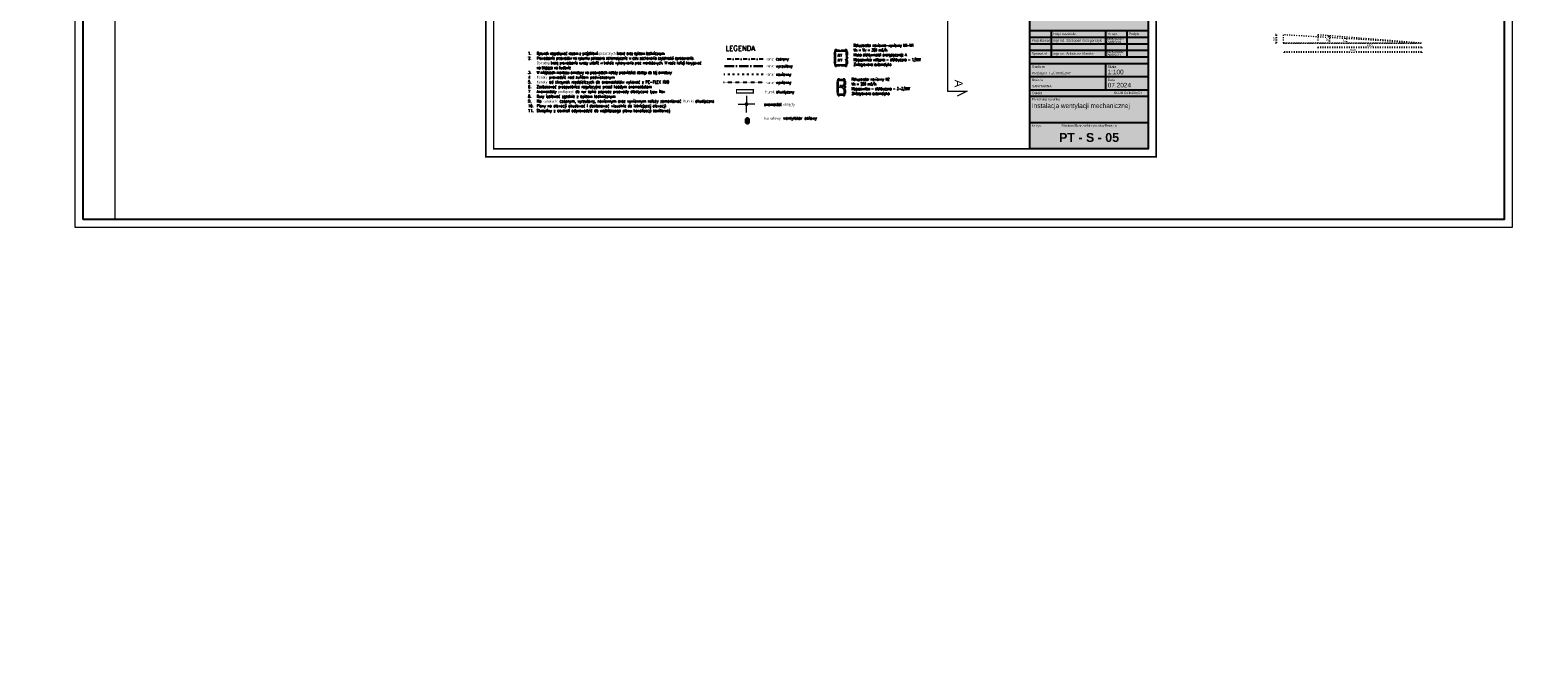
# Model space of a CAD drawing. Header units: millimetres. Extents: x 3698380 to 4312681, y 939872 to 1104488.
# Tile 73 of 93: x 4150925 to 4245361, y 999278 to 1039194. Entities that reach past the tile are written whole.
import ezdxf
from ezdxf.enums import TextEntityAlignment as Align
from ezdxf.lldxf.tags import DXFTag

# ---------------------------------------------------------------- set-up
doc = ezdxf.new("R2010")
doc.units = ezdxf.units.MM
doc.header["$LTSCALE"] = 10
for name, pattern in [('1', [2, 1, -1]), ('ACAD_ISO03W100', [30, 12, -18]), ('ACAD_ISO10W100', [18, 12, -3, 0, -3]), ('DASHDOT', [1, 0.5, -0.25, 0, -0.25])]:
    doc.linetypes.add(name, pattern=pattern)
for name, color, linetype, lineweight in [('0 20 cienka', 8, 'Continuous', 20), ('253.Legenda_wodkan$0$_S_opis', 7, 'Continuous', 18), ('HVAC_opis_woda', 4, 'Continuous', 13), ('HVAC_wentylatory', 6, 'Continuous', 30), ('IS_Grafika', 7, 'Continuous', 20), ('tabelka', 7, 'Continuous', 9), ('Went_wyrzut', 30, 'DASHED2', 30), ('wymiary', 10, 'Continuous', 9)]:
    doc.layers.add(name, color=color, linetype=linetype, lineweight=lineweight)
for name, color, linetype in [('253.Legenda_wodkan$0$6224-P-DG02$0$P-ANNO-TEXT-POL', 137, 'Continuous'), ('__INST_opisy', 3, 'Continuous'), ('A_wymiary', 1, 'Continuous'), ('FLUID-N1', 7, 'Continuous'), ('FLUID-N1-200-ARRGR', 7, 'Continuous'), ('METRYKA', 1, 'Continuous'), ('ODPLYW', 7, 'Continuous'), ('osie', 2, 'DASHDOT'), ('POMOCNICZE', 9, 'Continuous'), ('RAMKA', 5, 'Continuous'), ('Went_czerp', 4, 'ACAD_ISO10W100'), ('Went_naw', 5, 'Continuous'), ('Went_wywiew', 1, '1')]:
    doc.layers.add(name, color=color, linetype=linetype)
doc.styles.add('253.Legenda_wodkan$0$simplex', font='simplex.shx')
doc.styles.add('ARIAL', font='arial.ttf')
doc.styles.add('ARIAL_BOLD', font='txt')
doc.styles.add('FDBES', font='simplex.shx')
doc.styles.add('OPIS1', font='ROMANS.SHX', dxfattribs={"width": 0.8})
doc.styles.add('ROMANS', font='romans.shx', dxfattribs={"width": 0.8, "oblique": 15})
doc.styles.get("Standard").update_dxf_attribs({"font": 'arial.ttf'})
doc.styles.add('Strzałki', font='ic-isocp.shx', dxfattribs={"width": 0.8})
tags = doc.linetypes.add('DASHED2', pattern=[0.375, 0.25, -0.125]).pattern_tags.tags
tags[6:7] = [DXFTag(74, 4), DXFTag(75, 0), DXFTag(340, '0'), DXFTag(46, 1.0), DXFTag(50, 0.0), DXFTag(44, 0.0), DXFTag(45, 0.0)]
tags[4:5] = [DXFTag(74, 4), DXFTag(75, 0), DXFTag(340, '0'), DXFTag(46, 1.0), DXFTag(50, 0.0), DXFTag(44, 0.0), DXFTag(45, 0.0)]
doc.dimstyles.new('1_do_100', dxfattribs={"dimtxt": 160, "dimasz": 64, "dimexe": 40, "dimexo": 80, "dimgap": 32, "dimtad": 1, "dimdec": 1, "dimlfac": 0.1, "dimrnd": 0.5, "dimzin": 12, "dimdsep": 46, "dimtxsty": 'Strzałki', "dimblk": 'ARCHTICK', "dimcen": 0, "dimdle": 1, "dimclrd": 256, "dimclre": 256, "dimclrt": 256, "dimadec": 0, "dimazin": 2, "dimtm": 1e-09, "dimtfac": 1, "dimtdec": 1, "dimtmove": 1, "dimatfit": 3, "dimldrblk": 'ARCHTICK', "dimfxl": 80, "dimfxlon": 1, "dimtfill": 1, "dimtfillclr": 256, "dimtolj": 1, "dimtzin": 12, "dimarcsym": 0})
doc.dimstyles.new('FDBES', dxfattribs={"dimscale": 50, "dimtxt": 4, "dimasz": 2.5, "dimexe": 0.8, "dimexo": 2, "dimgap": 1, "dimtad": 1, "dimdsep": 46, "dimtxsty": 'FDBES', "dimcen": 2.5, "dimclrd": 4, "dimclre": 5, "dimadec": 0, "dimazin": 0, "dimtfac": 1, "dimtmove": 0, "dimatfit": 3, "dimfxl": 1, "dimarcsym": 0})

# ---------------------------------------------------------------- blocks, each defined once
blk = doc.blocks.new('_ArchTick')
at = {"color": 0, "linetype": 'ByBlock', "const_width": 0.15}
blk.add_lwpolyline([(-0.5, -0.5), (0.5, 0.5)], dxfattribs=at)
blk = doc.blocks.new('*D258')
at = {"layer": '0 20 cienka', "linetype": 'ACAD_ISO03W100', "lineweight": -2, "ltscale": 0.5, "transparency": 16777216}
blk.add_arc((3777217, 778176), 4729, 176.56637, 180, dxfattribs=at)
at = {"layer": 'DEFPOINTS', "color": 0, "linetype": 'ACAD_ISO03W100', "ltscale": 0.5, "transparency": 16777216}
for p in [(3768550, 778696), (3768550, 778176), (3777217, 778176), (3777217, 778176)]:
    blk.add_point(p, dxfattribs=at)
at = {"layer": '0 20 cienka', "linetype": 'ACAD_ISO03W100', "lineweight": -2, "ltscale": 0.5, "transparency": 16777216, "xscale": 64, "yscale": 64, "zscale": 64}
for p, rotation in [((3772488, 778176), 269.9999999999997), ((3772497, 778459), 86.56636963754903)]:
    blk.add_blockref('_ArchTick', p, dxfattribs=dict(at, rotation=rotation))
at = {"layer": '0 20 cienka', "linetype": 'ACAD_ISO03W100', "ltscale": 0.5, "transparency": 16777216, "insert": (3772378, 778321), "char_height": 160, "attachment_point": 5, "rotation": 88.28318, "style": 'Strzałki', "bg_fill": 3, "box_fill_scale": 1.1, "bg_fill_color": 256, "bg_fill_true_color": 13158600, "bg_fill_transparency": 0}
blk.add_mtext('\\A1;3°', dxfattribs=at)
at = {"layer": 'DEFPOINTS', "color": 0, "linetype": 'ACAD_ISO03W100', "ltscale": 0.5, "transparency": 16777216}
blk.add_point((3772492, 778365), dxfattribs=at)
blk = doc.blocks.new('*D257')
at = {"layer": '0 20 cienka', "linetype": 'ACAD_ISO03W100', "lineweight": -2, "ltscale": 0.5, "transparency": 16777216}
for p, q in [((3768104, 778696), (3768059, 778696)), ((3768104, 778176), (3768059, 778176)), ((3768099, 778697), (3768099, 778175))]:
    blk.add_line(p, q, dxfattribs=at)
at = {"layer": '0 20 cienka', "linetype": 'ACAD_ISO03W100', "lineweight": -2, "ltscale": 0.5, "transparency": 16777216, "xscale": 64, "yscale": 64, "zscale": 64}
for p, rotation in [((3768099, 778696), 90), ((3768099, 778176), 270)]:
    blk.add_blockref('_ArchTick', p, dxfattribs=dict(at, rotation=rotation))
at = {"layer": '0 20 cienka', "linetype": 'ACAD_ISO03W100', "ltscale": 0.5, "transparency": 16777216, "insert": (3767987, 778436), "char_height": 160, "attachment_point": 5, "rotation": 90, "style": 'Strzałki', "bg_fill": 3, "box_fill_scale": 1.1, "bg_fill_color": 256, "bg_fill_true_color": 13158600, "bg_fill_transparency": 0}
blk.add_mtext('\\A1;52', dxfattribs=at)
at = {"layer": 'DEFPOINTS', "color": 0, "linetype": 'ACAD_ISO03W100', "ltscale": 0.5, "transparency": 16777216}
for p in [(3768099, 778176), (3768550, 778696), (3768550, 778176)]:
    blk.add_point(p, dxfattribs=at)
blk = doc.blocks.new('*D256')
at = {"layer": '0 20 cienka', "linetype": 'ACAD_ISO03W100', "lineweight": -2, "ltscale": 0.5, "transparency": 16777216}
blk.add_arc((3777217, 778176), 5798, 175.42608, 180, dxfattribs=at)
at = {"layer": 'DEFPOINTS', "color": 0, "linetype": 'ACAD_ISO03W100', "ltscale": 0.5, "transparency": 16777216}
for p in [(3768616, 778176), (3770717, 778696), (3777217, 778176), (3777217, 778176)]:
    blk.add_point(p, dxfattribs=at)
at = {"layer": '0 20 cienka', "linetype": 'ACAD_ISO03W100', "lineweight": -2, "ltscale": 0.5, "transparency": 16777216, "xscale": 64, "yscale": 64, "zscale": 64}
for p, rotation in [((3771419, 778176), 270.0000000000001), ((3771437, 778638), 85.42607874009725)]:
    blk.add_blockref('_ArchTick', p, dxfattribs=dict(at, rotation=rotation))
at = {"layer": '0 20 cienka', "linetype": 'ACAD_ISO03W100', "ltscale": 0.5, "transparency": 16777216, "insert": (3771312, 778412), "char_height": 160, "attachment_point": 5, "rotation": 87.71304, "style": 'Strzałki', "bg_fill": 3, "box_fill_scale": 1.1, "bg_fill_color": 256, "bg_fill_true_color": 13158600, "bg_fill_transparency": 0}
blk.add_mtext('\\A1;5°', dxfattribs=at)
at = {"layer": 'DEFPOINTS', "color": 0, "linetype": 'ACAD_ISO03W100', "ltscale": 0.5, "transparency": 16777216}
blk.add_point((3771427, 778484), dxfattribs=at)
blk = doc.blocks.new('*D255')
at = {"layer": '0 20 cienka', "linetype": 'ACAD_ISO03W100', "lineweight": -2, "ltscale": 0.5, "transparency": 16777216}
for p, q in [((3777218, 777901), (3770716, 777901)), ((3770717, 777906), (3770717, 777861)), ((3777217, 777906), (3777217, 777861))]:
    blk.add_line(p, q, dxfattribs=at)
at = {"layer": 'DEFPOINTS', "color": 0, "linetype": 'ACAD_ISO03W100', "ltscale": 0.5, "transparency": 16777216}
for p in [(3770717, 778176), (3777217, 778176), (3770717, 777901)]:
    blk.add_point(p, dxfattribs=at)
at = {"layer": '0 20 cienka', "linetype": 'ACAD_ISO03W100', "lineweight": -2, "ltscale": 0.5, "transparency": 16777216, "xscale": 64, "yscale": 64, "zscale": 64, "rotation": 180}
blk.add_blockref('_ArchTick', (3770717, 777901), dxfattribs=at)
at = {"layer": '0 20 cienka', "linetype": 'ACAD_ISO03W100', "lineweight": -2, "ltscale": 0.5, "transparency": 16777216, "xscale": 64, "yscale": 64, "zscale": 64}
blk.add_blockref('_ArchTick', (3777217, 777901), dxfattribs=at)
at = {"layer": '0 20 cienka', "linetype": 'ACAD_ISO03W100', "ltscale": 0.5, "transparency": 16777216, "insert": (3773967, 778013), "char_height": 160, "attachment_point": 5, "style": 'Strzałki', "bg_fill": 3, "box_fill_scale": 1.1, "bg_fill_color": 256, "bg_fill_true_color": 13158600, "bg_fill_transparency": 0}
blk.add_mtext('\\A1;650', dxfattribs=at)
blk = doc.blocks.new('*D254')
at = {"layer": '0 20 cienka', "linetype": 'ACAD_ISO03W100', "lineweight": -2, "ltscale": 0.5, "transparency": 16777216}
for p, q in [((3777218, 777613), (3768615, 777613)), ((3768616, 777618), (3768616, 777573)), ((3777217, 777618), (3777217, 777573))]:
    blk.add_line(p, q, dxfattribs=at)
at = {"layer": 'DEFPOINTS', "color": 0, "linetype": 'ACAD_ISO03W100', "ltscale": 0.5, "transparency": 16777216}
for p in [(3768616, 778176), (3777217, 778176), (3768616, 777613)]:
    blk.add_point(p, dxfattribs=at)
at = {"layer": '0 20 cienka', "linetype": 'ACAD_ISO03W100', "lineweight": -2, "ltscale": 0.5, "transparency": 16777216, "xscale": 64, "yscale": 64, "zscale": 64, "rotation": 180}
blk.add_blockref('_ArchTick', (3768616, 777613), dxfattribs=at)
at = {"layer": '0 20 cienka', "linetype": 'ACAD_ISO03W100', "lineweight": -2, "ltscale": 0.5, "transparency": 16777216, "xscale": 64, "yscale": 64, "zscale": 64}
blk.add_blockref('_ArchTick', (3777217, 777613), dxfattribs=at)
at = {"layer": '0 20 cienka', "linetype": 'ACAD_ISO03W100', "ltscale": 0.5, "transparency": 16777216, "insert": (3772916, 777725), "char_height": 160, "attachment_point": 5, "style": 'Strzałki', "bg_fill": 3, "box_fill_scale": 1.1, "bg_fill_color": 256, "bg_fill_true_color": 13158600, "bg_fill_transparency": 0}
blk.add_mtext('\\A1;860', dxfattribs=at)
blk = doc.blocks.new('wentos')
at = {"layer": 'HVAC_wentylatory', "ltscale": 2}
for p, q in [((3730182, 789226), (3730359, 788971)), ((3730359, 789226), (3730182, 788971)), ((3730209, 788971), (3730209, 788920)), ((3730209, 788920), (3730335, 788920)), ((3730212, 789226), (3730212, 789266)), ((3730212, 789266), (3730331, 789266)), ((3730331, 789266), (3730331, 789225)), ((3730335, 788920), (3730335, 788971))]:
    blk.add_line(p, q, dxfattribs=at)
blk.add_lwpolyline([(3730182, 789226), (3730359, 789226), (3730359, 788971), (3730182, 788971)], close=True, dxfattribs=at)
blk = doc.blocks.new('Galka-bok')
at = {"color": 5}
blk.add_lwpolyline([(514, -236), (532, -236, -0.414214), (540, -244), (540, -250), (506, -250), (506, -244, -0.414214)], format="xyb", close=True, dxfattribs=at)
blk.add_lwpolyline([(509, -244), (509, -250)], dxfattribs=at)
blk.add_lwpolyline([(514, -250), (532, -250), (532, -257), (514, -257)], close=True, dxfattribs=at)
for points in [[(509, -244), (505, -239), (510, -237), (511, -236)], [(509, -244), (510, -241), (512, -237), (515, -236)]]:
    blk.add_open_spline(points, degree=3, dxfattribs=at)
blk.add_open_spline([(523, -236), (529, -237), (534, -239), (538, -242), (540, -244)], degree=3, knots=[21.368727, 21.368727, 21.368727, 21.368727, 29.473554, 36.537298, 36.537298, 36.537298, 36.537298], dxfattribs=at)
blk = doc.blocks.new('HAK_DUZY')
at = {"layer": 'POMOCNICZE'}
blk.add_lwpolyline([(-28, 34), (27, 34), (27, -29), (22, -34), (-23, -34), (-28, -29)], close=True, dxfattribs=at)
blk.add_lwpolyline([(-28, 31), (27, 31)], dxfattribs=at)
for centre, radius in [((-14, 6), 2.5), ((14, 6), 2.5), ((-18, -24), 2.5), ((0, -17), 5), ((18, -24), 2.5)]:
    blk.add_circle(centre, radius, dxfattribs=at)
blk = doc.blocks.new('A$C5D045468')
at = {"color": 0}
for points in [[(28, 651), (68, 651), (68, 451), (28, 451)], [(28, 330), (68, 330), (68, 130), (28, 130)], [(68, 766), (968, 766), (968, 46), (68, 46)], [(146, 766), (146, 806), (346, 806), (346, 766)], [(187, 46), (849, 46), (849, 21), (187, 21)], [(691, 766), (691, 806), (891, 806), (891, 766)], [(968, 651), (1008, 651), (1008, 451), (968, 451)], [(968, 330), (1008, 330), (1008, 130), (968, 130)]]:
    blk.add_lwpolyline(points, close=True, dxfattribs=at)
at = {"layer": 'ODPLYW', "color": 0}
blk.add_circle((633, 731), 10.8, dxfattribs=at)
at = {"layer": 'osie', "color": 0, "ltscale": 50}
for p, q in [((80, 551), (8, 551)), ((80, 230), (8, 230)), ((246, 828), (246, 756)), ((791, 828), (791, 756)), ((1030, 551), (958, 551)), ((1030, 230), (958, 230))]:
    blk.add_line(p, q, dxfattribs=at)
at = {"layer": 'wymiary', "color": 0, "linetype": 'Continuous'}
blk.add_line((604, 810), (352, 810), dxfattribs=at)
at = {"layer": 'wymiary', "color": 0}
blk.add_line((604, 810), (632, 742), dxfattribs=at)
at = {"color": 0, "rotation": 270}
for p in [(34, 724), (34, 96)]:
    blk.add_blockref('HAK_DUZY', p, dxfattribs=at)
at = {"color": 0, "xscale": -1}
for name, p, rotation in [('Galka-bok', (-308, -236), 180), ('Galka-bok', (299, -236), 180), ('HAK_DUZY', (1003, 724), 90), ('HAK_DUZY', (1003, 96), 90)]:
    blk.add_blockref(name, p, dxfattribs=dict(at, rotation=rotation))
at = {"layer": 'wymiary', "color": 0, "insert": (358, 840), "char_height": 20, "width": 601.56, "attachment_point": 1}
blk.add_mtext('{\\Fsimplex|c238;odpływ skroplin}', dxfattribs=at)
blk = doc.blocks.new('ga')
at = {"color": 3}
for points in [[(3746656, 789656), (3746656, 788994), (3746631, 788994), (3746631, 789656)], [(3747071, 789775), (3747071, 788875), (3746656, 788875), (3746656, 789775)], [(3746956, 789815), (3746956, 789775), (3746756, 789775), (3746756, 789815)], [(3747071, 789698), (3747111, 789698), (3747111, 789498), (3747071, 789498)], [(3746956, 788875), (3746956, 788835), (3746756, 788835), (3746756, 788875)], [(3747071, 789153), (3747111, 789153), (3747111, 788953), (3747071, 788953)]]:
    blk.add_lwpolyline(points, close=True, dxfattribs=at)
at = {"layer": 'ODPLYW', "color": 3}
blk.add_circle((3747036, 789210), 10.8, dxfattribs=at)
at = {"layer": 'osie', "color": 3, "ltscale": 50}
for p, q in [((3746856, 789764), (3746856, 789835)), ((3747132, 789598), (3747061, 789598)), ((3746856, 788814), (3746856, 788885)), ((3747132, 789053), (3747061, 789053))]:
    blk.add_line(p, q, dxfattribs=at)
at = {"layer": 'wymiary', "color": 3, "linetype": 'Continuous'}
blk.add_line((3747115, 789240), (3747115, 789492), dxfattribs=at)
at = {"layer": 'wymiary', "color": 3}
blk.add_line((3747115, 789240), (3747047, 789212), dxfattribs=at)
at = {"color": 3, "xscale": -1, "rotation": 90}
for p in [(3746375, 790151), (3746375, 789544)]:
    blk.add_blockref('Galka-bok', p, dxfattribs=at)
at = {"color": 3, "rotation": 180}
for p in [(3746706, 789809), (3747029, 789809)]:
    blk.add_blockref('HAK_DUZY', p, dxfattribs=at)
at = {"color": 3, "xscale": -1}
for p in [(3746706, 788841), (3747029, 788841)]:
    blk.add_blockref('HAK_DUZY', p, dxfattribs=at)
at = {"layer": 'wymiary', "color": 3, "insert": (3747145, 789486), "char_height": 20, "width": 601.56, "attachment_point": 1, "rotation": 270}
blk.add_mtext('{\\Fsimplex|c238;odpływ skroplin}', dxfattribs=at)
blk = doc.blocks.new('d')
at = {"color": 252, "lineweight": 9}
for p, q in [((3747510.58, 823353.19), (3747510.58, 775173.19)), ((3747510.58, 775173.19), (3748760.58, 775173.19)), ((3748760.58, 775173.19), (3748135.58, 774858.19))]:
    blk.add_line(p, q, dxfattribs=at)
at = {"layer": '0 20 cienka', "color": 252, "linetype": 'ACAD_ISO03W100', "ltscale": 0.5}
for p, q in [((3777216.85, 778176.01), (3768550.18, 778696.01)), ((3768550.18, 778696.01), (3768550.18, 778176.01)), ((3768550.18, 778176.01), (3777216.85, 778176.01)), ((3777216.85, 778176.01), (3768616.02, 778176.01))]:
    blk.add_line(p, q, dxfattribs=at)
at = {"color": 252, "lineweight": 9, "insert": (3748476.27, 775878.19), "char_height": 500, "attachment_point": 1, "rotation": 270}
blk.add_mtext_dynamic_manual_height_columns('A', width=152.5, gutter_width=1, heights=[0], dxfattribs=at)
at = {"layer": '0 20 cienka', "color": 252, "linetype": 'ACAD_ISO03W100', "ltscale": 0.5}
dim = blk.add_angular_dim_2l(base=(3772491.97, 778364.88), line1=((3768550.18, 778176.01), (3777216.85, 778176.01)), line2=((3777216.85, 778176.01), (3768550.18, 778696.01)), dimstyle='1_do_100', override={"dimfxl": 5, "dimtfillclr": 0}, dxfattribs=at)
dim.commit()
dim.dimension.update_dxf_attribs({"geometry": '*D258', "text_midpoint": (3772378.37, 778321.03)})
for p, q in [((3777216.85, 778176.01), (3770716.85, 778696.01)), ((3770716.85, 778696.01), (3770716.85, 778176.01))]:
    blk.add_line(p, q, dxfattribs=at)
dim = blk.add_linear_dim(base=(3768098.83, 778176.01), p1=(3768550.18, 778696.01), p2=(3768550.18, 778176.01), angle=90, dimstyle='1_do_100', override={"dimfxl": 5, "dimtfillclr": 0}, dxfattribs=at)
dim.commit()
dim.dimension.update_dxf_attribs({"geometry": '*D257', "text_midpoint": (3767986.83, 778436.01)})
dim = blk.add_angular_dim_2l(base=(3771427.2, 778484.43), line1=((3777216.85, 778176.01), (3768616.02, 778176.01)), line2=((3777216.85, 778176.01), (3770716.85, 778696.01)), dimstyle='1_do_100', override={"dimfxl": 5, "dimtfillclr": 0}, dxfattribs=at)
dim.commit()
dim.dimension.update_dxf_attribs({"geometry": '*D256', "text_midpoint": (3771311.7, 778411.84)})
dim = blk.add_linear_dim(base=(3770716.85, 777900.53), p1=(3777216.85, 778176.01), p2=(3770716.85, 778176.01), angle=180, dimstyle='1_do_100', override={"dimfxl": 5, "dimtfillclr": 0}, dxfattribs=at)
dim.commit()
dim.dimension.update_dxf_attribs({"geometry": '*D255', "text_midpoint": (3773966.85, 778012.53)})
dim = blk.add_linear_dim(base=(3768616.02, 777613.17), p1=(3777216.85, 778176.01), p2=(3768616.02, 778176.01), angle=180, dimstyle='1_do_100', override={"dimfxl": 5, "dimtfillclr": 0}, dxfattribs=at)
dim.commit()
dim.dimension.update_dxf_attribs({"geometry": '*D254', "text_midpoint": (3772916.43, 777725.17)})
blk = doc.blocks.new('A$C621BCBCF')
at = {"layer": 'FLUID-N1', "color": 5, "linetype": 'Continuous', "lineweight": -3, "extrusion": (0, 0, -1)}
for p, q in [((48.5, 48.5, 5.2), (55.5, 55.5, 5.2)), ((48.5, 55.5, 5.2), (55.5, 48.5, 5.2))]:
    blk.add_line(p, q, dxfattribs=at)
at = {"layer": 'FLUID-N1', "color": 5, "linetype": 'Continuous', "extrusion": (0, 0, -1)}
blk.add_ellipse((52, 52, 5.2), major_axis=(-4.24, 4.24), ratio=1, start_param=2.35619449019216, end_param=8.639379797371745, dxfattribs=at)
at = {"layer": 'FLUID-N1', "color": 5, "linetype": 'Continuous'}
blk.add_ellipse((52, 52, 5.2), major_axis=(3.54, 3.54), ratio=1, start_param=2.356194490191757, end_param=8.639379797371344, dxfattribs=at)
at = {"layer": 'FLUID-N1-200-ARRGR', "color": 5}
for points in [[(52, 104), (52, 62)], [(0, 52), (42, 52)], [(52, 0), (52, 42)], [(104, 52), (62, 52)]]:
    blk.add_leader(points, dimstyle='FDBES', override={"dimscale": 8, "dimclrd": 5}, dxfattribs=at)

msp = doc.modelspace()

# ---------------------------------------------------------------- linework, layer by layer
at = {"layer": 'METRYKA', "color": 3}
msp.add_line((4213543, 1033401), (4220959, 1033401), dxfattribs=at)

# ---------------------------------------------------------------- block references
at = {"layer": 'A_wymiary'}
msp.add_blockref('d', (460863, 260203), dxfattribs=at)
at = {"layer": 'HVAC_wentylatory'}
msp.add_blockref('wentos', (465575, 244411, -5), dxfattribs=at)

# ---------------------------------------------------------------- texts
at = {"layer": '253.Legenda_wodkan$0$6224-P-DG02$0$P-ANNO-TEXT-POL', "color": 7, "insert": (4196909, 1033767, -5), "char_height": 180, "width": 3431.39, "attachment_point": 1, "style": '253.Legenda_wodkan$0$simplex'}
msp.add_mtext('kanałowy wentylator osiowy', dxfattribs=at)
at = {"layer": 'METRYKA', "color": 3, "style": 'ARIAL'}
msp.add_text('Nr rys.', height=154.5, dxfattribs=at).set_placement((4213652, 1033136))
at = {"layer": 'METRYKA', "color": 3}
for s, height, style, p in [('Stadium/Branża/Nr rysunku/Rewizja', 154.5, 'ARIAL', (4217251, 1033136)), ('PT - S - 05', 556.2, 'ARIAL_BOLD', (4217251, 1032186))]:
    msp.add_text(s, height=height, dxfattribs=dict(at, style=style)).set_placement(p, align=Align.CENTER)

# ---------------------------------------------------------------- next in the draw order: hatches: boundary and pattern name
at = {"layer": '__INST_opisy', "ltscale": 2, "true_color": 0xf5f5f5}
h = msp.add_hatch(color=7, dxfattribs=at)
h.dxf.hatch_style = 1
h.paths.add_polyline_path([(4213543, 1045323), (4220959, 1045323), (4220959, 1031753), (4213543, 1031753)])

# ---------------------------------------------------------------- next in the draw order: linework, layer by layer
at = {"layer": '__INST_opisy', "ltscale": 2, "const_width": 100}
msp.add_lwpolyline([(4179459, 1060953), (4221459, 1060953), (4221459, 1031253), (4179459, 1031253), (4179459, 1060953)], dxfattribs=at)
msp.add_lwpolyline([(4179959, 1060453), (4220959, 1060453), (4220959, 1031753), (4179959, 1031753)], close=True, dxfattribs=at)
at = {"layer": '__INST_opisy', "ltscale": 2}
msp.add_lwpolyline([(4213543, 1045323), (4220959, 1045323), (4220959, 1031753), (4213543, 1031753)], close=True, dxfattribs=at)
at = {"layer": 'DEFPOINTS'}
msp.add_lwpolyline([(4154244, 1027322), (4154244, 1085722), (4243244, 1085722), (4243244, 1027322)], close=True, dxfattribs=at)
at = {"layer": 'FLUID-N1-200-ARRGR', "color": 5, "linetype": 'ACAD_ISO03W100'}
msp.add_line((4196841, 1036411), (4194374, 1036411), dxfattribs=at)
at = {"layer": 'METRYKA', "color": 3}
for p, q in [((4213543, 1039169), (4220959, 1039169)), ((4214882, 1039169), (4214882, 1037521)), ((4218281, 1039169), (4218281, 1037521)), ((4219620, 1039169), (4219620, 1037521)), ((4213543, 1038757), (4220959, 1038757)), ((4213543, 1038345), (4220959, 1038345)), ((4213543, 1037933), (4220959, 1037933)), ((4213543, 1037521), (4220959, 1037521)), ((4213543, 1037109), (4220959, 1037109)), ((4213646, 1037521), (4220856, 1037521)), ((4218281, 1037109), (4218281, 1035461)), ((4213543, 1036285), (4220959, 1036285)), ((4218281, 1036285), (4220444, 1036285)), ((4213543, 1035461), (4220959, 1035461)), ((4213543, 1035049), (4220959, 1035049))]:
    msp.add_line(p, q, dxfattribs=at)
at = {"layer": 'RAMKA', "color": 3, "ltscale": 0.5}
msp.add_lwpolyline([(4213543, 1031753), (4213543, 1045323), (4220959, 1045323), (4220959, 1031753)], close=True, dxfattribs=at)
msp.add_lwpolyline([(4213543, 1031753), (4213543, 1045323), (4220959, 1045323), (4220959, 1031753)], close=True, dxfattribs=at)
at = {"layer": 'tabelka'}
for points in [[(4153744, 1026822), (4153744, 1086222), (4243744, 1086222), (4243744, 1026822)], [(4156244, 1027322), (4156244, 1085722), (4243244, 1085722), (4243244, 1027322)]]:
    msp.add_lwpolyline(points, close=True, dxfattribs=at)
at = {"layer": 'Went_czerp', "linetype": 'DASHDOT', "ltscale": 50}
msp.add_line((4196841, 1037380), (4194374, 1037380), dxfattribs=at)
at = {"layer": 'Went_naw', "const_width": 73.5}
msp.add_lwpolyline([(4195172, 1035458), (4195172, 1035248), (4196222, 1035248), (4196222, 1035458), (4195172, 1035458)], dxfattribs=at)
at = {"layer": 'Went_wyrzut', "color": 20, "linetype": 'ACAD_ISO10W100', "ltscale": 5}
msp.add_line((4196825, 1036933), (4194358, 1036933), dxfattribs=at)
at = {"layer": 'Went_wywiew'}
msp.add_line((4196825, 1035903), (4194358, 1035903), dxfattribs=at)

# ---------------------------------------------------------------- next in the draw order: block references
at = {"layer": '__INST_opisy', "ltscale": 2, "rotation": 270}
msp.add_blockref('A$C5D045468', (4201298, 1037971), dxfattribs=at)
at = {"layer": '__INST_opisy'}
msp.add_blockref('ga', (454865, 246292), dxfattribs=at)
at = {"layer": 'IS_Grafika', "color": 5, "xscale": 10, "yscale": 10, "zscale": 10}
msp.add_blockref('A$C621BCBCF', (4195276, 1034036, -52), dxfattribs=at)

# ---------------------------------------------------------------- next in the draw order: texts
at = {"layer": '253.Legenda_wodkan$0$6224-P-DG02$0$P-ANNO-TEXT-POL', "color": 7, "style": '253.Legenda_wodkan$0$simplex', "width": 0.7}
for s, p in [('kanał czerpny', (4197009, 1037301)), ('kanał wyrzutowy', (4197009, 1036854)), ('kanał nawiewny', (4197009, 1036332)), ('kanał wywiewny', (4197009, 1035824)), ('tłumik akustyczny', (4196967, 1035236)), ('anemostat okrągły', (4196895, 1034449))]:
    msp.add_text(s, height=180, dxfattribs=at).set_placement(p)
at = {"layer": '253.Legenda_wodkan$0$_S_opis', "style": '253.Legenda_wodkan$0$simplex'}
msp.add_text('LEGENDA', height=315, dxfattribs=at).set_placement((4194483, 1037902))
at = {"layer": '__INST_opisy', "char_height": 180, "attachment_point": 1, "rotation": 359.97, "style": 'ROMANS'}
for s, insert, width in [('N1\\PW1', (4201477, 1037702), 2304.48), ('N2', (4201591, 1035766), 397.27)]:
    msp.add_mtext(s, dxfattribs=dict(at, insert=insert, width=width))
at = {"layer": 'HVAC_opis_woda', "color": 0, "attachment_point": 1, "rotation": 359.99999, "style": 'OPIS1'}
for s, insert, char_height, width in [('\\pi-562.5,l750,t750;{\\T0.85;1.^IRysunek rozpatrywać razem z projektami pozostałych branż oraz opisem technicznym \\P2.^IProwadzenie przewodów na rysunku pokazano schematycznie w celu zachowania czytelności opracowania. Dokładną trasę prowadzenia ruraży ustalić w trakcie wykonywania prac montażowych. W razie kolizji korygować na bieżąco na budowie\\P3.^IW miejscach montażu armatury na przewodach należy przewidzieć dostęp do tej armatury\\P}4.^IInstalację C.O. na parterz prowadzić w warstwach posadzkowych. W części nieobejętem opracowaniem - pod stropem w obudowie\\P5.^IDobór grzejników wykonano dla temperatury zasilania i powrotu 70/50°C\\P6.^IRury izolować zgodnie z opisem technicznym\\P7.^IInstalację C.O. należy włączyć do istenijącej instalacji na poziomie piwnicy. Należy wykonać osobny obieg i wyposażyć go w odpowienią armaturę i pompę obiegową\\P8.^INa wszystkich grzejnikach zastosować zabudowy chroniące przed oparzeniem', (4070551, 1065417), 187.5, 10398.91), ('{\\T0.85;Rekuperator nawiewno-wywiewny N1-W1\\PVn = Vw = 300 m3/h\\PKlasa efektywności energetycznej: A\\PNagrzewnica wstępna - elektryczna - 1,5kW\\PZintegrowana automatyka}', (4202492, 1038336), 179.55, 4945.12), ('\\pi-538.65,l718.2,t718.2;{\\T0.85;1.^IRysunek rozpatrywać razem z projektami pozostałych branż oraz opisem technicznym \\P2.^IProwadzenie przewodów na rysunku pokazano schematycznie w celu zachowania czytelności opracowania. Dokładną trasę prowadzenia ruraży ustalić w trakcie wykonywania prac montażowych. W razie kolizji korygować na bieżąco na budowie\\P3.^IW miejscach montażu armatury na przewodach należy przewidzieć dostęp do tej armatury}\\P4.^IKanały prowadzić nad sufitem podwieszanym\\P5.^IKanały od skrzynek rozdzielczych do anemostatów wykonać z PE-FLEX fi90\\P6.^IZastosować przepustnice regulacyjne przed każdym anemostatem\\P7.^IAnemostaty podłączyć do rur spiro poprzez przewody elastyczne typu flex\\P8.^IRury izolować zgodnie z opisem technicznym\\P9.^INa kanałach: czepnym, wyrzutowy, nawiewnym oraz wywiewnym należy zamontować tłumiki akustyczne\\P10.^IPiony na elewacji obudować i dostosować wizualnie do istniejącej elewacji\\P11.^ISkropliny z centrali odprowadzić do najbliższego pionu kanalizacji sanitarnej', (4181932, 1037829), 179.55, 11037.01), ('{\\T0.85;Rekuperator nawiewny N2\\PVn = 250 m3/h\\PNagrzewnica - elektryczna - 3-3,5kW\\PZintegrowana automatyka}', (4202374, 1036211), 179.55, 4945.12)]:
    msp.add_mtext(s, dxfattribs=dict(at, insert=insert, char_height=char_height, width=width))
at = {"layer": 'METRYKA', "color": 3, "style": 'ARIAL'}
for s, height, p in [('Imię i nazwisko', 154.5, (4214991, 1038884)), ('Nr upr.', 154.5, (4218390, 1038884)), ('Podpis', 154.5, (4219729, 1038884)), ('Projektował', 154.5, (4213652, 1038472)), ('mgr inż. Szczepan Grzegorczyk', 154.5, (4214991, 1038472)), ('SWK/0085/', 154.5, (4218321, 1037757)), ('SWK/0237/', 154.5, (4218331, 1038575)), ('PWBS/19', 154.5, (4218331, 1038374)), ('Sprawdził', 154.5, (4213652, 1037648)), ('Stadium', 154.5, (4213673, 1036824)), ('mgr inż. Arkadiusz Klamka', 154.5, (4214991, 1037648)), ('PWBS/21', 154.5, (4218321, 1037556)), ('Skala', 154.5, (4218411, 1036824)), ('PROJEKT TECHNICZNY', 154.5, (4213673, 1036425)), ('Branża', 154.5, (4213673, 1036000)), ('Data', 154.5, (4218411, 1036000)), ('1:100', 288.4, (4218411, 1036425)), ('SANITARNA', 154.5, (4213673, 1035601)), ('Obiekt', 154.5, (4213673, 1035176)), ('07.2024', 288.4, (4218422, 1035601)), ('Przedmiot rysunku', 154.5, (4213652, 1034784)), ('Instalacja wentylacji mechanicznej', 288.4, (4213673, 1034312))]:
    msp.add_text(s, height=height, dxfattribs=at).set_placement(p)
msp.add_text('KLUB DZIECIĘCY', height=154.5, dxfattribs=at).set_placement((4220588, 1035189), align=Align.RIGHT)

doc.saveas('drawing.dxf')
